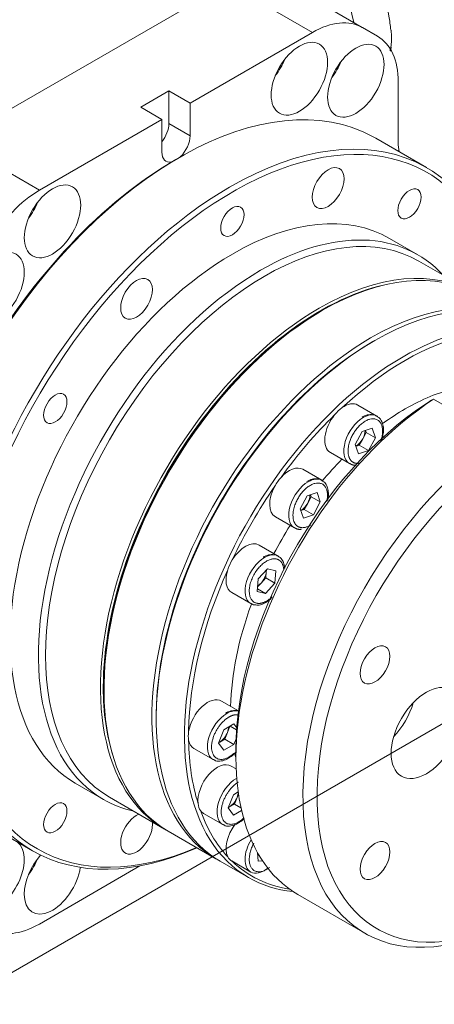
# Model space of a CAD drawing. Header units: millimetres. Extents: x 809 to 6054, y -5716 to -1261.
# Tile 88 of 94: x 5988.63 to 5995.28, y -5371.46 to -5355.68. Entities that reach past the tile are written whole.
import ezdxf

# ---------------------------------------------------------------- set-up
doc = ezdxf.new("R2010")
doc.units = ezdxf.units.MM
doc.header["$LTSCALE"] = 0.3175
doc.layers.add('1轮廓实线层', color=7, linetype='Continuous', lineweight=18)

# ---------------------------------------------------------------- blocks, each defined once
blk = doc.blocks.new('MR07S-930-Z')
at = {"layer": '1轮廓实线层'}
for p, q in [((7765.518, -5763.427), (7792.894, -5747.621)), ((7765.52, -5763.426), (7792.893, -5747.622)), ((7801.379, -5752.52), (7792.894, -5747.621)), ((7806.371, -5752.02), (7797.886, -5747.121)), ((7797.894, -5747.126), (7806.379, -5752.025)), ((7789.106, -5759.607), (7801.379, -5752.52)), ((7807.894, -5752.9), (7806.379, -5752.025)), ((7809.965, -5757.477), (7809.965, -5763.521)), ((7786.984, -5758.382), (7784.156, -5760.015)), ((7786.984, -5761.648), (7786.984, -5758.382)), ((7786.984, -5758.382), (7789.106, -5759.607)), ((7789.106, -5762.873), (7789.106, -5759.607)), ((7786.277, -5761.24), (7784.156, -5760.015)), ((7774.003, -5768.326), (7786.277, -5761.24)), ((7786.277, -5761.24), (7786.277, -5764.506)), ((7786.984, -5761.648), (7789.106, -5762.873)), ((7765.518, -5763.427), (7774.003, -5768.326)), ((7812.815, -5766.06), (7807.724, -5763.121)), ((7787.974, -5765.077), (7787.691, -5765.24)), ((7811.927, -5774.785), (7809.098, -5773.152)), ((7809.099, -5773.152), (7809.098, -5773.152)), ((7817.546, -5778.606), (7812.03, -5775.422)), ((7802.399, -5780.346), (7802.187, -5780.468)), ((7807.632, -5783.367), (7807.42, -5783.489)), ((7807.838, -5790.944), (7805.929, -5789.842)), ((7813.5, -5789.26), (7820.218, -5793.138)), ((7806.357, -5792.502), (7807.363, -5792.168)), ((7807.363, -5792.168), (7807.681, -5793.114)), ((7805.669, -5793.782), (7806.357, -5792.502)), ((7806.762, -5792.583), (7806.418, -5793.224)), ((7806.762, -5792.583), (7806.697, -5792.389)), ((7807.681, -5793.114), (7806.762, -5792.583)), ((7807.681, -5793.114), (7806.993, -5794.394)), ((7805.987, -5794.728), (7805.669, -5793.782)), ((7806.074, -5793.864), (7805.734, -5793.976)), ((7806.418, -5793.224), (7806.074, -5793.864)), ((7806.993, -5794.394), (7806.074, -5793.864)), ((7803.179, -5794.605), (7805.088, -5795.707)), ((7806.993, -5794.394), (7805.987, -5794.728)), ((7802.318, -5797.378), (7800.409, -5796.276)), ((7800.149, -5800.216), (7800.838, -5798.936)), ((7800.838, -5798.936), (7801.844, -5798.602)), ((7801.243, -5799.017), (7800.899, -5799.658)), ((7801.243, -5799.017), (7801.177, -5798.823)), ((7802.162, -5799.548), (7801.243, -5799.017)), ((7801.844, -5798.602), (7802.162, -5799.548)), ((7800.899, -5799.658), (7800.554, -5800.298)), ((7802.162, -5799.548), (7801.474, -5800.828)), ((7797.659, -5801.039), (7799.568, -5802.141)), ((7800.467, -5801.162), (7800.149, -5800.216)), ((7800.554, -5800.298), (7800.215, -5800.41)), ((7801.474, -5800.828), (7800.467, -5801.162)), ((7801.474, -5800.828), (7800.554, -5800.298)), ((7797.938, -5804.965), (7796.029, -5803.863)), ((7795.943, -5807.251), (7796.883, -5806.225)), ((7796.742, -5806.534), (7796.689, -5807.156)), ((7796.757, -5806.363), (7796.742, -5806.534)), ((7796.883, -5806.225), (7797.715, -5806.443)), ((7797.715, -5806.443), (7797.608, -5807.687)), ((7795.836, -5808.495), (7795.943, -5807.251)), ((7796.219, -5807.669), (7795.875, -5808.044)), ((7796.689, -5807.156), (7796.219, -5807.669)), ((7797.608, -5807.687), (7796.668, -5808.712)), ((7797.608, -5807.687), (7796.689, -5807.156)), ((7793.279, -5808.626), (7795.188, -5809.728)), ((7796.668, -5808.712), (7795.836, -5808.495)), ((7795.857, -5808.244), (7796.668, -5808.712)), ((7780.479, -5818.068), (7780.479, -5818.313)), ((7793.954, -5820.468), (7792.248, -5819.484)), ((7785.711, -5821.089), (7785.711, -5821.334)), ((7791.966, -5823.684), (7792.48, -5822.358)), ((7792.48, -5822.358), (7793.509, -5821.764)), ((7792.847, -5822.628), (7792.59, -5823.291)), ((7793.088, -5822.007), (7792.847, -5822.628)), ((7793.77, -5822.349), (7793.133, -5821.982)), ((7793.509, -5821.764), (7793.783, -5822.155)), ((7792.48, -5824.416), (7791.966, -5823.684)), ((7791.982, -5823.642), (7792.075, -5823.588)), ((7792.075, -5823.588), (7792.59, -5823.291)), ((7792.59, -5823.291), (7793.509, -5823.822)), ((7793.721, -5823.275), (7793.509, -5823.822)), ((7789.498, -5824.247), (7791.408, -5825.349)), ((7793.509, -5823.822), (7792.48, -5824.416)), ((7793.702, -5824.314), (7793.702, -5825.13)), ((7793.726, -5826.282), (7793.218, -5825.989)), ((7777.598, -5827.711), (7780.427, -5829.344)), ((7793.449, -5828.863), (7793.93, -5828.586)), ((7781.03, -5829.115), (7786.546, -5832.3)), ((7792.935, -5830.189), (7793.449, -5828.863)), ((7793.816, -5829.133), (7793.559, -5829.796)), ((7793.957, -5828.771), (7793.816, -5829.133)), ((7793.449, -5830.921), (7792.935, -5830.189)), ((7792.951, -5830.147), (7793.045, -5830.093)), ((7793.045, -5830.093), (7793.559, -5829.796)), ((7794.273, -5830.445), (7793.449, -5830.921)), ((7793.559, -5829.796), (7794.211, -5830.173)), ((7768.224, -5831.537), (7773.315, -5834.476)), ((7790.468, -5830.752), (7792.377, -5831.854)), ((7786.899, -5832.504), (7791.707, -5835.28)), ((7786.899, -5832.504), (7786.9, -5832.504)), ((7792.132, -5835.525), (7794.96, -5837.158)), ((7792.132, -5835.525), (7792.132, -5835.525)), ((7793.28, -5835.501), (7795.189, -5836.603)), ((7795.944, -5835.523), (7795.86, -5834.649)), ((7795.888, -5834.938), (7795.965, -5834.933)), ((7796.378, -5835.496), (7795.944, -5835.523)), ((7795.965, -5834.933), (7795.997, -5834.887)), ((7795.965, -5834.933), (7796.055, -5834.985)), ((7784.08, -5835.993), (7774.003, -5841.811)), ((7795.189, -5836.603), (7795.189, -5836.603)), ((7799.915, -5838.864), (7806.632, -5842.742))]:
    blk.add_line(p, q, dxfattribs=at)
for centre, major_axis, start_param, end_param in [((7773.903, -5744.711), (-23.439, 40.597), 4.230431, 5.457596), ((7801.379, -5760.685), (5, 8.66), 0, 0.785398), ((7802.894, -5761.56), (5, 8.66), 5.497787, 6.283185), ((7796.177, -5754.912), (2, 3.464), 4.476377, 4.948499), ((7801.833, -5755.116), (2, 3.464), 4.476377, 4.948499), ((7787.974, -5797.329), (-19.75, -34.208), 3.298701, 6.283185), ((7793.065, -5800.268), (-19.75, -34.208), 2.473149, 3.927019), ((7793.348, -5800.431), (-19.55, -33.862), 2.486304, 6.283185), ((7785.57, -5762.464), (1, 1.732), 4.450556, 5.497787), ((7787.974, -5797.329), (-19.75, -34.208), 3.141523, 3.298701), ((7787.691, -5763.689), (1, 1.732), 4.243507, 5.497787), ((7813.501, -5761.48), (-2.5, -4.33), 5.497787, 5.751357), ((7787.691, -5763.689), (1, 1.732), 2.356194, 3.617152), ((7787.691, -5797.165), (19.55, 33.862), 0.785426, 2.356223), ((7793.065, -5800.268), (-19.75, -34.208), 3.927019, 6.283185), ((7774.003, -5776.491), (5, 8.66), 0.785398, 1.570796), ((7771.428, -5769.2), (2, 3.464), 4.476377, 4.948499), ((7796.53, -5802.269), (-15.5, -26.847), 3.141621, 6.283115), ((7793.348, -5800.431), (15.75, 27.28), 0, 0.785427), ((7796.177, -5802.064), (-15.75, -27.28), 2.963139, 3.927019), ((7793.348, -5800.431), (15.75, 27.28), 0.785427, 3.141621), ((7796.177, -5802.064), (-15.75, -27.28), 3.927019, 6.283185), ((7802.046, -5805.453), (-15.5, -26.847), 3.130134, 3.927019), ((7802.399, -5805.657), (-15.5, -26.847), 3.141523, 3.927019), ((7802.187, -5805.535), (-15.4, -26.674), 3.62631, 5.497815), ((7807.207, -5808.433), (-15.5, -26.847), 3.127876, 3.927019), ((7802.046, -5805.453), (-15.5, -26.847), 3.927019, 6.283185), ((7807.632, -5808.678), (-15.5, -26.847), 3.141523, 3.927019), ((7802.399, -5805.657), (-15.5, -26.847), 3.927019, 6.283185), ((7802.187, -5805.535), (15.35, 26.587), 0.785426, 2.356223), ((7810.46, -5810.311), (-15.5, -26.847), 2.945369, 3.927019), ((7807.207, -5808.433), (-15.5, -26.847), 3.927019, 6.283185), ((7810.672, -5810.434), (-15.35, -26.587), 3.630665, 4.223373), ((7807.632, -5808.678), (-15.5, -26.847), 3.927019, 6.283185), ((7807.42, -5808.556), (-15.35, -26.587), 3.927019, 5.497717), ((7810.46, -5810.311), (-15.5, -26.847), 3.927019, 6.283185), ((7822.34, -5817.17), (14.5, 25.115), 0.854447, 6.999591), ((7810.672, -5810.434), (12.375, 21.434), 0.498658, 0.785426), ((7814.915, -5812.883), (15, 25.981), 0.852143, 3.141676), ((7814.208, -5812.475), (-14.5, -25.115), 3.996039, 5.497855), ((7804.554, -5792.223), (1.375, 2.382), 0.899496, 1.299676), ((7804.554, -5792.223), (1.375, 2.382), 6.283131, 7.182681), ((7810.672, -5810.434), (-15.35, -26.587), 4.258983, 4.537533), ((7804.554, -5792.223), (1.375, 2.382), 1.299676, 3.141609), ((7806.463, -5793.326), (-1.375, -2.382), 3.927019, 6.281249), ((7806.463, -5793.326), (-1.375, -2.382), 3.141522, 3.927019), ((7806.463, -5793.326), (-1.375, -2.382), 3.094106, 3.141525), ((7810.672, -5810.434), (12.375, 21.434), 0.785426, 0.911974), ((7821.632, -5816.761), (-15, -25.981), 3.993735, 7.068612), ((7805.756, -5792.917), (-0.63, -1.091), 1.623184, 2.353523), ((7805.756, -5792.917), (-0.63, -1.091), 0.755205, 1.623184), ((7799.034, -5798.657), (1.375, 2.382), 6.283102, 7.49684), ((7810.672, -5810.434), (12.375, 21.434), 1.156625, 1.281013), ((7799.034, -5798.657), (-1.375, -2.382), 4.355248, 4.755428), ((7810.672, -5810.434), (-15.35, -26.587), 4.573143, 4.851692), ((7799.034, -5798.657), (1.375, 2.382), 1.613835, 3.141669), ((7800.943, -5799.76), (-1.375, -2.382), 3.927019, 6.281249), ((7800.943, -5799.76), (-1.375, -2.382), 3.141522, 3.927019), ((7800.943, -5799.76), (-1.375, -2.382), 3.094106, 3.141525), ((7800.236, -5799.351), (-0.63, -1.091), 1.623184, 2.353523), ((7800.236, -5799.351), (-0.63, -1.091), 0.755205, 1.623184), ((7810.672, -5810.434), (12.375, 21.434), 1.504949, 1.636798), ((7794.654, -5806.244), (1.375, 2.382), 6.283163, 7.811), ((7796.563, -5807.346), (-1.375, -2.382), 3.141522, 3.927019), ((7796.563, -5807.346), (-1.375, -2.382), 3.094106, 3.141525), ((7794.654, -5806.244), (-1.375, -2.382), 4.669407, 5.069587), ((7796.563, -5807.346), (-1.375, -2.382), 3.927019, 6.281249), ((7810.672, -5810.434), (-15.35, -26.587), 4.887302, 5.48001), ((7794.654, -5806.244), (1.375, 2.382), 1.927994, 3.14164), ((7795.856, -5806.938), (-0.63, -1.091), 1.204305, 2.251503), ((7795.856, -5806.938), (-0.63, -1.091), 2.251503, 2.404477), ((7795.856, -5806.938), (-0.63, -1.091), 0.81501, 1.204305), ((7810.672, -5810.434), (12.375, 21.434), 1.863876, 2.330796), ((7802.187, -5805.535), (-15.4, -26.674), 5.497815, 5.798427), ((7790.873, -5821.865), (1.375, 2.382), 6.283106, 8.439318), ((7808.197, -5820.028), (2.5, 4.33), 4.307741, 5.117093), ((7792.783, -5822.967), (-1.375, -2.382), 3.927019, 6.281249), ((7792.783, -5822.967), (-1.375, -2.382), 3.282992, 3.927019), ((7790.873, -5821.865), (-1.375, -2.382), 5.297725, 5.697905), ((7792.075, -5822.559), (-0.63, -1.091), 0.785426, 1.832624), ((7792.075, -5822.559), (-0.63, -1.091), 1.832624, 2.324445), ((7790.873, -5821.865), (1.375, 2.382), 2.556313, 3.141673), ((7810.672, -5810.434), (-15.35, -26.587), 5.51562, 5.79417), ((7792.075, -5822.559), (-0.63, -1.091), 0.683584, 0.785426), ((7810.672, -5810.434), (12.375, 21.434), 2.574858, 2.603034), ((7791.843, -5828.37), (1.375, 2.382), 6.283166, 8.753477), ((7793.752, -5829.473), (-1.375, -2.382), 3.927019, 6.281249), ((7793.045, -5829.064), (-0.63, -1.091), 1.832624, 2.324445), ((7796.177, -5802.064), (-15.75, -27.28), 0, 0.178412), ((7793.045, -5829.064), (-0.63, -1.091), 0.785426, 1.832624), ((7791.843, -5828.37), (-1.375, -2.382), 5.611885, 6.012065), ((7791.843, -5828.37), (1.375, 2.382), 2.870472, 3.141642), ((7810.672, -5810.434), (-15.35, -26.587), 5.82978, 6.108329), ((7793.045, -5829.064), (-0.63, -1.091), 0.683584, 0.785426), ((7783.742, -5832.757), (1.125, 1.949), 0.645204, 5.497787), ((7783.742, -5832.757), (1.125, 1.949), 5.497787, 5.638077), ((7802.046, -5805.453), (-15.5, -26.847), 6.283185, 6.294602), ((7794.655, -5833.12), (1.375, 2.382), 1.361959, 2.784451), ((7796.564, -5834.222), (-1.375, -2.382), 4.6864, 6.283185), ((7769.66, -5836.97), (2, 3.464), 2.356195, 6.202682), ((7793.065, -5800.268), (-19.75, -34.208), 0, 0.6685), ((7793.348, -5800.431), (-19.55, -33.862), 0, 0.655247), ((7775.317, -5837.174), (2, 3.464), 1.221981, 2.356195), ((7771.428, -5834.928), (2, 3.464), 4.476377, 4.948499), ((7807.207, -5808.433), (-15.5, -26.847), 6.283185, 6.296958), ((7794.655, -5833.12), (-1.375, -2.382), 5.926044, 6.28318), ((7810.672, -5810.434), (-15.35, -26.587), 6.143939, 6.504741), ((7795.857, -5833.814), (-0.63, -1.091), 0.808285, 0.878838), ((7775.317, -5837.174), (2, 3.464), 2.356195, 5.321172), ((7796.564, -5834.222), (-1.375, -2.382), 0.000029, 0.964498), ((7810.46, -5810.311), (-15.5, -26.847), 0, 0.256952), ((7774.003, -5833.646), (5, 8.66), 3.141593, 3.926991)]:
    blk.add_ellipse(centre, major_axis=major_axis, ratio=0.57735, start_param=start_param, end_param=end_param, dxfattribs=at)
for centre, major_axis in [((7800.066, -5757.157), (2, 3.464)), ((7805.723, -5757.361), (2, 3.464)), ((7802.954, -5768.106), (1.125, 1.949)), ((7775.317, -5771.446), (2, 3.464)), ((7811.098, -5769.688), (-0.825, -1.429)), ((7793.348, -5771.446), (-0.825, -1.429)), ((7769.66, -5778.182), (2, 3.464)), ((7783.742, -5779.198), (1.125, 1.949)), ((7775.598, -5790.183), (-0.825, -1.429)), ((7807.642, -5815.858), (1.05, 1.819)), ((7812.794, -5822.681), (2.5, 4.33)), ((7775.598, -5831.175), (-0.825, -1.429)), ((7807.643, -5835.453), (1.05, 1.819))]:
    blk.add_ellipse(centre, major_axis=major_axis, ratio=0.57735, dxfattribs=at)
for points, knots in [([(7809.228, -5752.284), (7809.177, -5751.817), (7808.969, -5750.182), (7808.396, -5747.357), (7807.5, -5743.843), (7806.399, -5740.411), (7805.229, -5737.348), (7804.077, -5734.706), (7802.771, -5731.995), (7801.762, -5730.128), (7801.112, -5729.002)], [0, 0, 0, 0, 0.058931, 0.206248, 0.354023, 0.500882, 0.641154, 0.747194, 0.845343, 1, 1, 1, 1]), ([(7809.296, -5753.344), (7809.31, -5753.033), (7809.303, -5752.746), (7809.272, -5752.417), (7809.264, -5752.347), (7809.255, -5752.279)], [0, 0, 0, 0, 0.77912, 0.77912, 1, 1, 1, 1]), ([(7809.152, -5754.363), (7809.182, -5754.242), (7809.207, -5754.12), (7809.245, -5753.89), (7809.26, -5753.781), (7809.283, -5753.563), (7809.291, -5753.453), (7809.296, -5753.344)], [0, 0, 0, 0, 0.359076, 0.359076, 0.679538, 0.679538, 1, 1, 1, 1]), ([(7807.898, -5791.015), (7807.798, -5790.933), (7807.533, -5790.779), (7807.018, -5790.779), (7806.596, -5790.898), (7806.38, -5791.034), (7806.344, -5791.058)], [0, 0, 0, 0, 0.240464, 0.599, 0.934686, 1, 1, 1, 1]), ([(7808.389, -5791.698), (7808.373, -5791.624), (7808.302, -5791.392), (7808.136, -5791.139), (7807.951, -5791.038), (7807.898, -5791.015)], [0, 0, 0, 0, 0.240114, 0.799442, 1, 1, 1, 1]), ([(7808.327, -5793.331), (7808.327, -5793.33), (7808.364, -5793.215), (7808.445, -5792.915), (7808.507, -5792.445), (7808.494, -5792.007), (7808.422, -5791.778), (7808.389, -5791.698)], [0, 0, 0, 0, 0.001646, 0.19521, 0.508072, 0.820262, 1, 1, 1, 1]), ([(7802.379, -5797.449), (7802.279, -5797.367), (7802.014, -5797.213), (7801.499, -5797.213), (7801.077, -5797.332), (7800.86, -5797.468), (7800.825, -5797.492)], [0, 0, 0, 0, 0.240464, 0.599, 0.934686, 1, 1, 1, 1]), ([(7802.87, -5798.132), (7802.854, -5798.058), (7802.783, -5797.826), (7802.616, -5797.573), (7802.432, -5797.472), (7802.379, -5797.449)], [0, 0, 0, 0, 0.240114, 0.799442, 1, 1, 1, 1]), ([(7802.908, -5799.383), (7802.944, -5799.213), (7802.987, -5798.867), (7802.974, -5798.441), (7802.903, -5798.212), (7802.87, -5798.132)], [0, 0, 0, 0, 0.37181, 0.770476, 1, 1, 1, 1]), ([(7797.999, -5805.036), (7797.899, -5804.954), (7797.634, -5804.8), (7797.119, -5804.8), (7796.697, -5804.918), (7796.48, -5805.055), (7796.445, -5805.079)], [0, 0, 0, 0, 0.240464, 0.599, 0.934686, 1, 1, 1, 1]), ([(7798.591, -5806.179), (7798.586, -5806.108), (7798.558, -5805.868), (7798.439, -5805.49), (7798.238, -5805.159), (7798.052, -5805.058), (7797.999, -5805.036)], [0, 0, 0, 0, 0.142545, 0.493788, 0.866395, 1, 1, 1, 1]), ([(7795.599, -5809.845), (7795.737, -5809.875), (7796.054, -5809.893), (7796.542, -5809.72), (7796.957, -5809.461), (7797.181, -5809.273), (7797.263, -5809.197)], [0, 0, 0, 0, 0.257643, 0.583005, 0.843279, 1, 1, 1, 1]), ([(7794.026, -5820.529), (7793.983, -5820.508), (7793.772, -5820.421), (7793.338, -5820.421), (7792.916, -5820.539), (7792.699, -5820.676), (7792.664, -5820.7)], [0, 0, 0, 0, 0.108772, 0.529473, 0.923361, 1, 1, 1, 1]), ([(7792.985, -5825.182), (7793.069, -5825.138), (7793.275, -5825.01), (7793.517, -5824.793), (7793.672, -5824.63), (7793.713, -5824.585)], [0, 0, 0, 0, 0.323089, 0.818144, 1, 1, 1, 1]), ([(7791.608, -5825.424), (7791.628, -5825.437), (7791.808, -5825.54), (7792.231, -5825.506), (7792.677, -5825.382), (7792.922, -5825.227), (7792.985, -5825.182)], [0, 0, 0, 0, 0.053961, 0.471911, 0.863224, 1, 1, 1, 1]), ([(7793.954, -5831.688), (7794.038, -5831.643), (7794.238, -5831.519), (7794.43, -5831.348), (7794.54, -5831.239)], [0, 0, 0, 0, 0.407151, 1, 1, 1, 1]), ([(7792.577, -5831.929), (7792.597, -5831.942), (7792.778, -5832.046), (7793.201, -5832.011), (7793.646, -5831.887), (7793.891, -5831.732), (7793.954, -5831.688)], [0, 0, 0, 0, 0.053961, 0.471911, 0.863224, 1, 1, 1, 1])]:
    blk.add_open_spline(points, degree=3, knots=knots, dxfattribs=at)
for points, degree in [([(7809.192, -5754.403), (7809.241, -5754.194), (7809.264, -5753.985)], 2), ([(7812.793, -5789.67), (7813.029, -5789.533), (7813.264, -5789.396), (7813.5, -5789.26)], 3), ([(7805.099, -5795.676), (7805.39, -5795.916), (7805.797, -5795.838)], 2), ([(7799.58, -5802.11), (7799.871, -5802.35), (7800.277, -5802.272)], 2), ([(7795.2, -5809.697), (7795.336, -5809.774)], 1), ([(7795.336, -5809.774), (7795.445, -5809.87), (7795.599, -5809.845)], 2), ([(7791.419, -5825.318), (7791.608, -5825.424)], 1), ([(7792.388, -5831.823), (7792.577, -5831.929)], 1)]:
    blk.add_open_spline(points, degree=degree, dxfattribs=at)
for points, weights in [([(7805.027, -5795.018), (7803.956, -5791.831), (7807.252, -5788.692), (7808.322, -5791.879)], [1, 0.333333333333, 0.333333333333, 1]), ([(7808.322, -5791.879), (7808.45, -5792.257), (7808.449, -5792.788), (7808.232, -5793.427)], [1, 0.808093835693, 0.671429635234, 0.590007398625]), ([(7805.977, -5795.682), (7805.475, -5795.717), (7805.166, -5795.431), (7805.027, -5795.018)], [0.572782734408, 0.651437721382, 0.793843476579, 1]), ([(7799.508, -5801.452), (7798.437, -5798.265), (7801.732, -5795.126), (7802.803, -5798.313)], [1, 0.333333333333, 0.333333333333, 1]), ([(7802.803, -5798.313), (7802.904, -5798.614), (7802.925, -5799.015), (7802.814, -5799.502)], [1, 0.841000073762, 0.719921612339, 0.636764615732]), ([(7801.165, -5801.877), (7800.288, -5802.389), (7799.718, -5802.076), (7799.508, -5801.452)], [0.512109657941, 0.555911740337, 0.718541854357, 1]), ([(7795.757, -5809.675), (7792.954, -5808.942), (7794.991, -5804.53), (7797.794, -5805.263)], [1, 0.333333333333, 0.333333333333, 1]), ([(7797.794, -5805.263), (7798.172, -5805.362), (7798.466, -5805.699), (7798.504, -5806.337)], [1, 0.787479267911, 0.642706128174, 0.565680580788]), ([(7797.326, -5809.048), (7796.729, -5809.624), (7796.168, -5809.783), (7795.757, -5809.675)], [0.551160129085, 0.623678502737, 0.773291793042, 1]), ([(7792.995, -5825.09), (7789.53, -5827.091), (7789.53, -5823.09), (7792.995, -5821.09)], [1, 0.333333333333, 0.333333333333, 1]), ([(7792.995, -5821.09), (7793.338, -5820.891), (7793.702, -5820.797), (7794.026, -5820.887)], [1, 0.834572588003, 0.710194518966, 0.62686579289]), ([(7793.502, -5824.71), (7793.33, -5824.87), (7793.159, -5824.995), (7792.995, -5825.09)], [0.773592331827, 0.837770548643, 0.913239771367, 1]), ([(7793.964, -5831.595), (7790.499, -5833.596), (7790.499, -5829.595), (7793.964, -5827.595)], [1, 0.333333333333, 0.333333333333, 1]), ([(7794.514, -5831.175), (7794.328, -5831.353), (7794.142, -5831.492), (7793.964, -5831.595)], [0.759088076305, 0.826310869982, 0.906614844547, 1]), ([(7797.059, -5836.155), (7794.981, -5837.751), (7794.232, -5836.042), (7795.505, -5833.719)], [0.690575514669, 0.394486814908, 0.443412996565, 0.837354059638])]:
    blk.add_rational_spline(points, weights, degree=3, dxfattribs=at)

msp = doc.modelspace()

# ---------------------------------------------------------------- linework, layer by layer
at = {"layer": '1轮廓实线层'}
msp.add_line((5996.67614, -5366.23185), (5980.76623, -5375.41744), dxfattribs=at)

# ---------------------------------------------------------------- block references
at = {"xscale": 0.16, "yscale": 0.16, "zscale": 0.16}
msp.add_blockref('MR07S-930-Z', (4745.1018, -4435.48471), dxfattribs=at)

doc.saveas('drawing.dxf')
